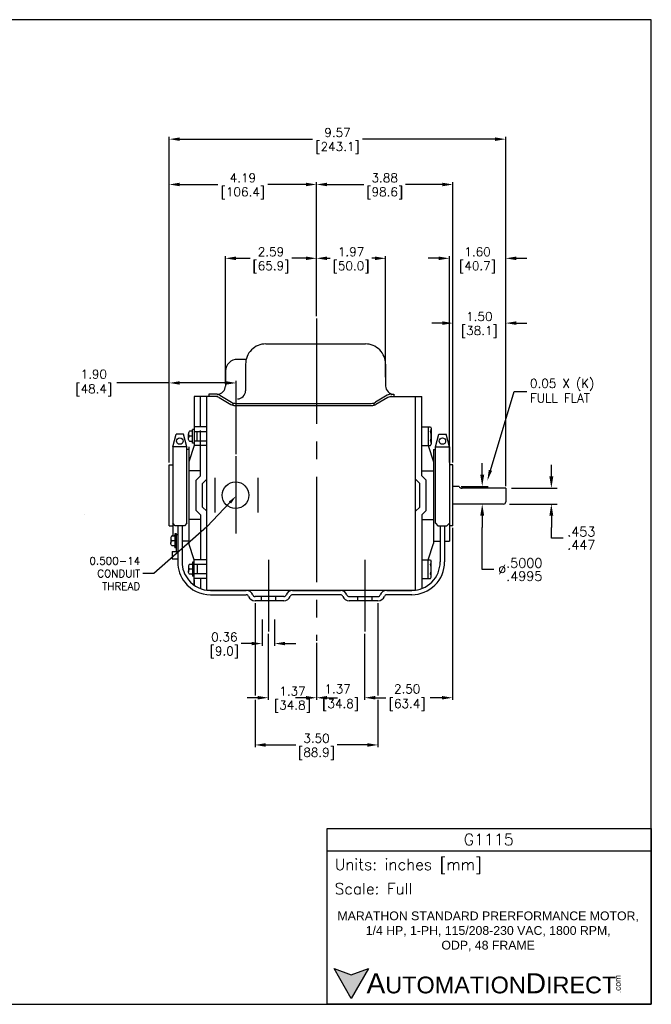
# Model space of a CAD drawing. Extents: x 897.4 to 937.4, y -8.5 to 19.5.
# Tile 2 of 2: x 919.4 to 937.4, y -8.5 to 19.5. Entities that reach past the tile are written whole.
import ezdxf
from ezdxf import colors
from ezdxf.entities.mleader import LeaderData, LeaderLine
from ezdxf.math import Vec2, Vec3

# ---------------------------------------------------------------- set-up
doc = ezdxf.new("R2010")
doc.units = 0
doc.header["$LTSCALE"] = 4
doc.header["$MEASUREMENT"] = 0
doc.linetypes.add('CENTER2', pattern=[1.125, 0.75, -0.125, 0.125, -0.125])
doc.layers.get('0').update_dxf_attribs({"linetype": 'CONTINUOUS'})
doc.layers.get('DEFPOINTS').update_dxf_attribs({"linetype": 'CONTINUOUS'})
for name, color, linetype in [('CENTER', 40, 'CENTER2'), ('DIMENSIONS', 140, 'CONTINUOUS'), ('DIMENSIONS @ 1', 140, 'CONTINUOUS'), ('TEXT', 140, 'CONTINUOUS')]:
    doc.layers.add(name, color=color, linetype=linetype)
doc.styles.add('\\M+2ABAC\\M+2A6A11', font='txt')
doc.styles.add('ROMANS', font='romans.shx')
doc.styles.get("Standard").update_dxf_attribs({"font": 'romans.shx'})
doc.dimstyles.get("Standard").update_dxf_attribs({"dimtxt": 0.25, "dimasz": 0.3, "dimexe": 0.0625, "dimexo": 0.0625, "dimgap": 0.0625, "dimtad": 0, "dimtih": 1, "dimtoh": 1, "dimzin": 0, "dimdsep": 46, "dimtxsty": 'Standard', "dimcen": 0, "dimadec": 0, "dimazin": 0, "dimtfac": 1, "dimtofl": 0, "dimtmove": 0, "dimatfit": 3, "dimfxl": 0, "dimtolj": 1, "dimtzin": 0, "dimarcsym": 0})
doc.dimstyles.new('STANDARD - A-B', dxfattribs={"dimtxt": 0.125, "dimasz": 0.125, "dimexe": 0.0625, "dimexo": 0.0625, "dimgap": 0.045, "dimtad": 0, "dimtih": 1, "dimtoh": 1, "dimdec": 4, "dimzin": 4, "dimdsep": 46, "dimtxsty": 'Standard', "dimcen": 0, "dimclrd": 256, "dimclre": 256, "dimclrt": 256, "dimaunit": 1, "dimazin": 1, "dimtm": 1e-09, "dimtfac": 1, "dimtdec": 4, "dimtofl": 0, "dimtmove": 0, "dimatfit": 2, "dimfxl": 0, "dimtolj": 1, "dimtzin": 4, "dimlwd": -1, "dimlwe": -1, "dimarcsym": 0})

# ---------------------------------------------------------------- blocks, each defined once
blk = doc.blocks.new('*D95')
at = {"layer": 'DEFPOINTS', "color": 0}
for p in [(926.512, 2.067), (927.883, 1.804), (927.883, 0.184)]:
    blk.add_point(p, dxfattribs=at)
at = {"layer": 'DIMENSIONS', "color": 0, "lineweight": -2}
for p, q in [((926.512, 2.004), (926.512, 0.121)), ((927.883, 1.742), (927.883, 0.121)), ((926.212, 0.184), (925.912, 0.184)), ((928.183, 0.184), (928.483, 0.184))]:
    blk.add_line(p, q, dxfattribs=at)
at = {"layer": 'DIMENSIONS', "color": 0}
for points in [[(926.212, 0.234), (926.212, 0.134), (926.512, 0.184)], [(928.183, 0.234), (928.183, 0.134), (927.883, 0.184)]]:
    blk.add_solid(points, dxfattribs=at)
at = {"layer": 'DIMENSIONS', "color": 0, "char_height": 0.25, "attachment_point": 5}
for s, insert in [('\\A1;1.37', (927.198, 0.371)), ('\\A1;[34.8]', (927.198, -0.069))]:
    blk.add_mtext(s, dxfattribs=dict(at, insert=insert))
blk = doc.blocks.new('*D96')
at = {"layer": 'DEFPOINTS', "color": 0}
for p in [(931.751, 5.076), (929.253, 2.067), (931.751, 0.184)]:
    blk.add_point(p, dxfattribs=at)
at = {"layer": 'DIMENSIONS', "color": 0, "lineweight": -2}
for p, q in [((931.751, 5.013), (931.751, 0.121)), ((929.253, 2.004), (929.253, 0.121)), ((929.553, 0.184), (929.636, 0.184)), ((931.451, 0.184), (931.118, 0.184))]:
    blk.add_line(p, q, dxfattribs=at)
at = {"layer": 'DIMENSIONS', "color": 0}
for points in [[(929.553, 0.234), (929.553, 0.134), (929.253, 0.184)], [(931.451, 0.234), (931.451, 0.134), (931.751, 0.184)]]:
    blk.add_solid(points, dxfattribs=at)
at = {"layer": 'DIMENSIONS', "color": 0, "insert": (930.377, 0.184), "char_height": 0.25, "attachment_point": 5}
blk.add_mtext('\\A1; 2.50\\P [63.4]', dxfattribs=at)
blk = doc.blocks.new('*D90')
at = {"layer": 'DEFPOINTS', "color": 0}
for p in [(927.883, 12.68), (927.883, 10.97), (925.29, 9.047)]:
    blk.add_point(p, dxfattribs=at)
at = {"layer": 'DIMENSIONS', "color": 0, "lineweight": -2}
for p, q in [((925.29, 9.11), (925.29, 12.742)), ((925.59, 12.68), (925.994, 12.68)), ((927.583, 12.68), (927.178, 12.68)), ((927.883, 11.033), (927.883, 12.742))]:
    blk.add_line(p, q, dxfattribs=at)
at = {"layer": 'DIMENSIONS', "color": 0}
for points in [[(925.59, 12.73), (925.59, 12.63), (925.29, 12.68)], [(927.583, 12.73), (927.583, 12.63), (927.883, 12.68)]]:
    blk.add_solid(points, dxfattribs=at)
at = {"layer": 'DIMENSIONS', "color": 0, "char_height": 0.25, "attachment_point": 5}
for s, insert in [('\\A1;2.59', (926.586, 12.867)), ('\\A1;[65.9]', (926.586, 12.427))]:
    blk.add_mtext(s, dxfattribs=dict(at, insert=insert))
blk = doc.blocks.new('*D88')
at = {"layer": 'DEFPOINTS', "color": 0}
for p in [(923.694, 9.136), (925.598, 7.053), (923.694, 6.809)]:
    blk.add_point(p, dxfattribs=at)
at = {"layer": 'DIMENSIONS', "color": 0, "lineweight": -2}
for p, q in [((923.694, 9.136), (922.201, 9.136)), ((923.694, 6.872), (923.694, 9.199)), ((925.298, 9.136), (923.994, 9.136)), ((925.598, 7.115), (925.598, 9.199))]:
    blk.add_line(p, q, dxfattribs=at)
at = {"layer": 'DIMENSIONS', "color": 0}
for points in [[(923.994, 9.186), (923.994, 9.086), (923.694, 9.136)], [(925.298, 9.186), (925.298, 9.086), (925.598, 9.136)]]:
    blk.add_solid(points, dxfattribs=at)
at = {"layer": 'DIMENSIONS', "color": 0, "insert": (921.46, 9.136), "char_height": 0.25, "attachment_point": 5}
blk.add_mtext('\\A1; 1.90\\P [48.4]', dxfattribs=at)
blk = doc.blocks.new('*D91')
at = {"layer": 'DEFPOINTS', "color": 0}
for p in [(929.85, 12.68), (927.883, 10.97), (929.85, 9.237)]:
    blk.add_point(p, dxfattribs=at)
at = {"layer": 'DIMENSIONS', "color": 0, "lineweight": -2}
for p, q in [((927.883, 11.033), (927.883, 12.742)), ((928.183, 12.68), (928.274, 12.68)), ((929.55, 12.68), (929.459, 12.68)), ((929.85, 9.3), (929.85, 12.742))]:
    blk.add_line(p, q, dxfattribs=at)
at = {"layer": 'DIMENSIONS', "color": 0}
for points in [[(928.183, 12.73), (928.183, 12.63), (927.883, 12.68)], [(929.55, 12.73), (929.55, 12.63), (929.85, 12.68)]]:
    blk.add_solid(points, dxfattribs=at)
at = {"layer": 'DIMENSIONS', "color": 0, "char_height": 0.25, "attachment_point": 5}
for s, insert in [('\\A1;1.97', (928.866, 12.867)), ('\\A1;[50.0]', (928.866, 12.427))]:
    blk.add_mtext(s, dxfattribs=dict(at, insert=insert))
blk = doc.blocks.new('*D93')
at = {"layer": 'DEFPOINTS', "color": 0}
for p in [(933.266, 12.68), (931.663, 6.809), (933.266, 6.143)]:
    blk.add_point(p, dxfattribs=at)
at = {"layer": 'DIMENSIONS', "color": 0, "lineweight": -2}
for p, q in [((931.363, 12.68), (931.063, 12.68)), ((931.663, 6.872), (931.663, 12.742)), ((933.266, 6.205), (933.266, 12.742)), ((933.566, 12.68), (933.866, 12.68))]:
    blk.add_line(p, q, dxfattribs=at)
at = {"layer": 'DIMENSIONS', "color": 0}
for points in [[(931.363, 12.73), (931.363, 12.63), (931.663, 12.68)], [(933.566, 12.73), (933.566, 12.63), (933.266, 12.68)]]:
    blk.add_solid(points, dxfattribs=at)
at = {"layer": 'DIMENSIONS', "color": 0, "char_height": 0.25, "attachment_point": 5}
for s, insert in [('\\A1;1.60', (932.465, 12.867)), ('\\A1;[40.7]', (932.465, 12.427))]:
    blk.add_mtext(s, dxfattribs=dict(at, insert=insert))
blk = doc.blocks.new('*D92')
at = {"layer": 'DEFPOINTS', "color": 0}
for p in [(933.266, 10.837), (931.766, 6.809), (933.266, 6.143)]:
    blk.add_point(p, dxfattribs=at)
at = {"layer": 'DIMENSIONS', "color": 0, "lineweight": -2}
for p, q in [((931.466, 10.837), (931.166, 10.837)), ((931.766, 6.872), (931.766, 10.9)), ((933.266, 6.205), (933.266, 10.9)), ((933.566, 10.837), (933.866, 10.837))]:
    blk.add_line(p, q, dxfattribs=at)
at = {"layer": 'DIMENSIONS', "color": 0}
for points in [[(931.466, 10.887), (931.466, 10.787), (931.766, 10.837)], [(933.566, 10.887), (933.566, 10.787), (933.266, 10.837)]]:
    blk.add_solid(points, dxfattribs=at)
at = {"layer": 'DIMENSIONS', "color": 0, "char_height": 0.25, "attachment_point": 5}
for s, insert in [('\\A1;1.50', (932.516, 11.025)), ('\\A1;[38.1]', (932.516, 10.584))]:
    blk.add_mtext(s, dxfattribs=dict(at, insert=insert))
blk = doc.blocks.new('*D94')
at = {"layer": 'DEFPOINTS', "color": 0}
for p in [(931.766, 14.78), (927.883, 10.97), (931.766, 6.809)]:
    blk.add_point(p, dxfattribs=at)
at = {"layer": 'DIMENSIONS', "color": 0, "lineweight": -2}
for p, q in [((927.883, 11.033), (927.883, 14.843)), ((931.766, 6.872), (931.766, 14.843)), ((928.183, 14.78), (929.232, 14.78)), ((931.466, 14.78), (930.417, 14.78))]:
    blk.add_line(p, q, dxfattribs=at)
at = {"layer": 'DIMENSIONS', "color": 0}
for points in [[(928.183, 14.83), (928.183, 14.73), (927.883, 14.78)], [(931.466, 14.83), (931.466, 14.73), (931.766, 14.78)]]:
    blk.add_solid(points, dxfattribs=at)
at = {"layer": 'DIMENSIONS', "color": 0, "char_height": 0.25, "attachment_point": 5}
for s, insert in [('\\A1;3.88', (929.824, 14.968)), ('\\A1;[98.6]', (929.824, 14.527))]:
    blk.add_mtext(s, dxfattribs=dict(at, insert=insert))
blk = doc.blocks.new('*D97')
at = {"layer": 'DEFPOINTS', "color": 0}
for p in [(929.253, 2.067), (927.883, 1.804), (929.253, 0.184)]:
    blk.add_point(p, dxfattribs=at)
at = {"layer": 'DIMENSIONS', "color": 0, "lineweight": -2}
for p, q in [((929.253, 2.004), (929.253, 0.121)), ((927.883, 1.742), (927.883, 0.121)), ((927.583, 0.184), (927.283, 0.184)), ((929.553, 0.184), (929.853, 0.184))]:
    blk.add_line(p, q, dxfattribs=at)
at = {"layer": 'DIMENSIONS', "color": 0}
for points in [[(927.583, 0.234), (927.583, 0.134), (927.883, 0.184)], [(929.553, 0.234), (929.553, 0.134), (929.253, 0.184)]]:
    blk.add_solid(points, dxfattribs=at)
at = {"layer": 'DIMENSIONS', "color": 0, "insert": (928.483, 0.184), "char_height": 0.25, "attachment_point": 5}
blk.add_mtext('\\A1;1.37\\P [34.8]', dxfattribs=at)
blk = doc.blocks.new('*D89')
at = {"layer": 'DEFPOINTS', "color": 0}
for p in [(923.694, 14.78), (927.883, 10.97), (923.694, 6.809)]:
    blk.add_point(p, dxfattribs=at)
at = {"layer": 'DIMENSIONS', "color": 0, "lineweight": -2}
for p, q in [((923.694, 6.872), (923.694, 14.843)), ((927.883, 11.033), (927.883, 14.843)), ((923.994, 14.78), (925.077, 14.78)), ((927.583, 14.78), (926.5, 14.78))]:
    blk.add_line(p, q, dxfattribs=at)
at = {"layer": 'DIMENSIONS', "color": 0}
for points in [[(923.994, 14.83), (923.994, 14.73), (923.694, 14.78)], [(927.583, 14.83), (927.583, 14.73), (927.883, 14.78)]]:
    blk.add_solid(points, dxfattribs=at)
at = {"layer": 'DIMENSIONS', "color": 0, "char_height": 0.25, "attachment_point": 5}
for s, insert in [('\\A1;4.19', (925.788, 14.968)), ('\\A1;[106.4]', (925.788, 14.527))]:
    blk.add_mtext(s, dxfattribs=dict(at, insert=insert))
blk = doc.blocks.new('*D98')
at = {"layer": 'DEFPOINTS', "color": 0}
for p in [(926.335, 2.469), (926.69, 2.469), (926.335, 1.725)]:
    blk.add_point(p, dxfattribs=at)
at = {"layer": 'DIMENSIONS', "color": 0, "lineweight": -2}
for p, q in [((926.335, 2.406), (926.335, 1.662)), ((926.69, 2.406), (926.69, 1.662)), ((926.035, 1.725), (925.735, 1.725)), ((926.99, 1.725), (927.29, 1.725))]:
    blk.add_line(p, q, dxfattribs=at)
at = {"layer": 'DIMENSIONS', "color": 0}
for points in [[(926.035, 1.775), (926.035, 1.675), (926.335, 1.725)], [(926.99, 1.775), (926.99, 1.675), (926.69, 1.725)]]:
    blk.add_solid(points, dxfattribs=at)
at = {"layer": 'DIMENSIONS', "color": 0, "char_height": 0.25, "attachment_point": 5}
for s, insert in [('\\A1;0.36', (925.261, 1.912)), ('\\A1;[9.0]', (925.261, 1.472))]:
    blk.add_mtext(s, dxfattribs=dict(at, insert=insert))
blk = doc.blocks.new('*D99')
at = {"layer": 'DEFPOINTS', "color": 0}
for p in [(926.133, 2.94), (929.632, 2.94), (929.632, -1.158)]:
    blk.add_point(p, dxfattribs=at)
at = {"layer": 'DIMENSIONS', "color": 0, "lineweight": -2}
for p, q in [((926.133, 2.877), (926.133, 0.246)), ((929.632, 2.877), (929.632, 0.246)), ((926.133, 0.121), (926.133, -1.22)), ((929.632, 0.121), (929.632, -1.22)), ((926.433, -1.158), (927.29, -1.158)), ((929.332, -1.158), (928.475, -1.158))]:
    blk.add_line(p, q, dxfattribs=at)
at = {"layer": 'DIMENSIONS', "color": 0}
for points in [[(926.433, -1.108), (926.433, -1.208), (926.133, -1.158)], [(929.332, -1.108), (929.332, -1.208), (929.632, -1.158)]]:
    blk.add_solid(points, dxfattribs=at)
at = {"layer": 'DIMENSIONS', "color": 0, "char_height": 0.25, "attachment_point": 5}
for s, insert in [('\\A1;3.50', (927.883, -0.97)), ('\\A1;[88.9]', (927.883, -1.411))]:
    blk.add_mtext(s, dxfattribs=dict(at, insert=insert))
blk = doc.blocks.new('*D74')
at = {"layer": 'DEFPOINTS', "color": 0}
for p in [(933.266, 6.143), (933.206, 5.693), (934.565, 5.693)]:
    blk.add_point(p, dxfattribs=at)
at = {"layer": 'DIMENSIONS'}
for p, q in [((934.565, 6.476), (934.565, 6.809)), ((933.433, 6.143), (934.732, 6.143)), ((933.373, 5.693), (934.732, 5.693)), ((934.565, 5.359), (934.565, 5.026)), ((934.565, 4.72), (934.565, 5.026)), ((934.898, 4.72), (934.565, 4.72))]:
    blk.add_line(p, q, dxfattribs=at)
for points in [[(934.509, 6.476), (934.621, 6.476), (934.565, 6.143)], [(934.509, 5.359), (934.621, 5.359), (934.565, 5.693)]]:
    blk.add_solid(points, dxfattribs=at)
at = {"layer": 'DIMENSIONS', "insert": (935.418, 4.72), "char_height": 0.33333, "attachment_point": 5}
blk.add_mtext('\\A1;{\\H0.8x;\\S.453^ .447;}', dxfattribs=at)
blk = doc.blocks.new('*D75')
at = {"layer": 'DEFPOINTS', "color": 0}
for p in [(931.83, 6.193), (932.598, 5.693), (932.598, 5.693)]:
    blk.add_point(p, dxfattribs=at)
at = {"layer": 'DIMENSIONS'}
for p, q in [((932.598, 6.526), (932.598, 6.859)), ((931.996, 6.193), (932.765, 6.193)), ((932.598, 5.359), (932.598, 5.026)), ((932.598, 3.829), (932.598, 5.026)), ((932.932, 3.829), (932.598, 3.829))]:
    blk.add_line(p, q, dxfattribs=at)
for points in [[(932.543, 6.526), (932.654, 6.526), (932.598, 6.193)], [(932.543, 5.359), (932.654, 5.359), (932.598, 5.693)]]:
    blk.add_solid(points, dxfattribs=at)
at = {"layer": 'DIMENSIONS', "insert": (933.68, 3.829), "char_height": 0.33333, "attachment_point": 5}
blk.add_mtext('\\A1;{\\H0.8x;%%C\\S.5000^ .4995;}', dxfattribs=at)
blk = doc.blocks.new('*D80')
at = {"layer": 'DEFPOINTS', "color": 0}
for p in [(933.266, 16.069), (923.694, 6.809), (933.266, 6.143)]:
    blk.add_point(p, dxfattribs=at)
at = {"layer": 'DIMENSIONS', "color": 0, "lineweight": -2}
for p, q in [((923.694, 6.872), (923.694, 16.132)), ((923.994, 16.069), (927.769, 16.069)), ((932.966, 16.069), (929.191, 16.069)), ((933.266, 6.205), (933.266, 16.132))]:
    blk.add_line(p, q, dxfattribs=at)
at = {"layer": 'DIMENSIONS', "color": 0}
for points in [[(923.994, 16.119), (923.994, 16.019), (923.694, 16.069)], [(932.966, 16.119), (932.966, 16.019), (933.266, 16.069)]]:
    blk.add_solid(points, dxfattribs=at)
at = {"layer": 'DIMENSIONS', "color": 0, "char_height": 0.25, "attachment_point": 5}
for s, insert in [('\\A1;9.57', (928.48, 16.257)), ('\\A1;[243.1]', (928.48, 15.816))]:
    blk.add_mtext(s, dxfattribs=dict(at, insert=insert))

msp = doc.modelspace()

# ---------------------------------------------------------------- hatches: boundary and pattern name
at = {"layer": 'TEXT'}
msp.add_hatch(color=256, dxfattribs=at).paths.add_polyline_path([(929.36413, -7.5143), (928.87304, -7.69305), (928.38194, -7.5143), (928.87304, -8.36491)])

# ---------------------------------------------------------------- linework, layer by layer
for p, q in [((926.44238, 10.24538), (929.27223, 10.24538)), ((925.8817, 9.80748), (925.63641, 9.80748)), ((925.86448, 9.66748), (925.86448, 8.91166)), ((929.85013, 9.66748), (929.85013, 9.04462)), ((925.28967, 9.4773), (925.28967, 9.0473)), ((924.40022, 8.75339), (924.40022, 7.354)), ((925.07375, 8.75339), (924.40022, 8.75339)), ((924.57794, 7.88568), (924.57794, 8.75339)), ((924.76287, 3.24351), (924.76287, 8.75339)), ((924.82156, 8.81612), (924.82156, 8.75339)), ((925.05851, 8.81612), (924.82156, 8.81612)), ((925.11075, 8.72159), (925.44562, 8.52507)), ((925.1278, 8.78433), (925.46267, 8.5878)), ((929.89332, 8.78433), (929.55846, 8.5878)), ((929.91037, 8.72159), (929.5755, 8.52507)), ((929.98737, 8.75338), (930.88185, 8.75339)), ((930.01032, 8.81612), (930.08127, 8.81612)), ((930.08127, 8.81613), (930.08127, 8.75339)), ((930.69692, 3.24351), (930.70039, 8.75339)), ((930.88185, 6.49484), (930.88185, 8.75339)), ((925.502, 8.50137), (925.51906, 8.56409)), ((925.56262, 8.49327), (929.46076, 8.49327)), ((925.57967, 8.556), (929.4416, 8.556)), ((929.50208, 8.56409), (929.51913, 8.50137)), ((924.76287, 7.88568), (924.40022, 7.88568)), ((930.88185, 7.88566), (931.12455, 7.88566)), ((931.05957, 7.88566), (931.05957, 7.354)), ((931.12455, 7.88566), (931.14767, 7.84563)), ((931.14767, 7.84563), (931.14767, 7.39403)), ((923.79662, 7.32359), (923.89176, 7.67859)), ((924.09909, 7.67859), (923.89176, 7.67859)), ((924.19422, 7.32359), (924.09909, 7.67859)), ((924.2364, 7.54847), (924.2364, 7.69121)), ((924.33465, 7.76258), (924.27108, 7.76258)), ((924.35198, 7.61984), (924.27108, 7.61984)), ((924.35198, 7.42277), (924.35198, 7.8169)), ((924.39821, 7.8169), (924.35198, 7.8169)), ((924.40022, 7.75275), (924.76287, 7.75275)), ((924.48548, 7.48692), (924.48548, 7.75275)), ((924.57794, 6.49484), (924.57794, 7.78027)), ((931.26557, 7.32359), (931.36069, 7.67859)), ((931.36069, 7.67859), (931.56803, 7.67859)), ((931.66316, 7.32359), (931.56803, 7.67859)), ((923.79662, 7.32359), (923.79662, 4.7908)), ((924.19422, 7.32359), (923.79662, 7.32359)), ((924.19422, 5.14505), (924.19422, 7.32359)), ((924.40022, 7.354), (924.24854, 6.89169)), ((924.24854, 7.31796), (924.24854, 4.56715)), ((924.27108, 7.4771), (924.33753, 7.4771)), ((924.39821, 7.42277), (924.35198, 7.42277)), ((924.40022, 7.48692), (924.76287, 7.48692)), ((924.76287, 7.354), (924.40022, 7.354)), ((930.88185, 7.354), (931.12455, 7.354)), ((931.05957, 7.354), (931.21124, 6.89169)), ((931.12455, 7.354), (931.14767, 7.39403)), ((931.26557, 7.32359), (931.66316, 7.32359)), ((931.26557, 5.14505), (931.26557, 7.32359)), ((931.66316, 7.32359), (931.66316, 4.63939)), ((924.24854, 7.24573), (924.19422, 7.24573)), ((931.21124, 7.24573), (931.26557, 7.24573)), ((931.21124, 7.24573), (931.21124, 4.56715)), ((923.69376, 5.07571), (923.69376, 6.80941)), ((923.69376, 6.80941), (923.79662, 6.80941)), ((931.76602, 6.80941), (931.66316, 6.80941)), ((931.76602, 5.07571), (931.76602, 6.80941)), ((924.57794, 6.63604), (924.24854, 6.63604)), ((924.57794, 6.49484), (924.45658, 6.37348)), ((930.88185, 6.63604), (931.21124, 6.63604)), ((930.88185, 6.49484), (931.0032, 6.37348)), ((924.45658, 5.51162), (924.45658, 6.37348)), ((924.76287, 6.3991), (924.64151, 6.27775)), ((924.64151, 5.60738), (924.64151, 6.27775)), ((930.69692, 6.3991), (930.81827, 6.27775)), ((930.81827, 5.60738), (930.81827, 6.27775)), ((931.0032, 5.51162), (931.0032, 6.37348)), ((931.76602, 5.60806), (931.76602, 6.27706)), ((931.93942, 6.19256), (931.76602, 6.19256)), ((933.26602, 6.14256), (932.01602, 6.14256)), ((933.26602, 6.14256), (933.26602, 5.75256)), ((924.76287, 5.48601), (924.64151, 5.60738)), ((930.69692, 5.48601), (930.81827, 5.60738)), ((933.20602, 5.69256), (931.76602, 5.69256)), ((924.57794, 5.39026), (924.45658, 5.51162)), ((924.57794, 5.39026), (924.57794, 4.10484)), ((930.88185, 5.39026), (931.0032, 5.51162)), ((930.88185, 5.39026), (930.88185, 3.29001)), ((923.69376, 5.07571), (923.79662, 5.07571)), ((923.86597, 5.07571), (923.79662, 5.14505)), ((924.12487, 5.07571), (923.86597, 5.07571)), ((923.93359, 5.07571), (923.93359, 4.04593)), ((924.05726, 5.07571), (924.05726, 4.04593)), ((924.19422, 5.14505), (924.12487, 5.07571)), ((924.57794, 5.24907), (924.24854, 5.24907)), ((930.88185, 5.24907), (931.21124, 5.24907)), ((931.26557, 5.14505), (931.33492, 5.07571)), ((931.33492, 5.07571), (931.59382, 5.07571)), ((931.40252, 5.07571), (931.40252, 4.04593)), ((931.52619, 5.07571), (931.52619, 4.04593)), ((931.59382, 5.07571), (931.66316, 5.14505)), ((931.76602, 5.07571), (931.66316, 5.07571)), ((923.77177, 4.7908), (923.83534, 4.7908)), ((923.89891, 4.84513), (923.85268, 4.84513)), ((923.85268, 4.84513), (923.85268, 4.451)), ((923.89891, 4.34593), (923.89891, 4.84513)), ((923.89891, 4.82952), (923.93358, 4.82952)), ((923.7371, 4.71943), (923.7371, 4.57669)), ((923.85268, 4.64806), (923.77177, 4.64806)), ((923.83534, 4.50532), (923.77177, 4.50532)), ((924.24854, 4.63939), (924.05726, 4.63939)), ((924.40022, 4.10484), (924.24854, 4.56715)), ((931.05957, 4.10483), (931.21124, 4.56715)), ((931.21124, 4.63939), (931.40252, 4.63939)), ((931.52619, 4.63939), (931.66316, 4.63939)), ((923.77177, 4.34593), (923.93358, 4.34593)), ((923.77177, 4.34593), (923.77177, 4.135)), ((923.89891, 4.451), (923.85268, 4.451)), ((923.77177, 4.135), (923.93358, 4.135)), ((924.27108, 3.98174), (924.33753, 3.98174)), ((924.39821, 4.03607), (924.35198, 4.03607)), ((924.35198, 4.03607), (924.35198, 3.64194)), ((924.76287, 4.10484), (924.40022, 4.10484)), ((924.40022, 3.38463), (924.40022, 4.10484)), ((924.76287, 3.97192), (924.40022, 3.97192)), ((924.48548, 3.97192), (924.48548, 3.70609)), ((930.88185, 4.10483), (931.12455, 4.10483)), ((931.05957, 3.57316), (931.05957, 4.10483)), ((931.12455, 4.10483), (931.14767, 4.06479)), ((931.14767, 3.6132), (931.14767, 4.06479)), ((924.2364, 3.91037), (924.2364, 3.76763)), ((924.35198, 3.839), (924.27108, 3.839)), ((924.33465, 3.69626), (924.27108, 3.69626)), ((924.39821, 3.64194), (924.35198, 3.64194)), ((924.76287, 3.70609), (924.40022, 3.70609)), ((924.76287, 3.57316), (924.40022, 3.57316)), ((924.40022, 3.53687), (924.40022, 3.38463)), ((924.57794, 3.57316), (924.57794, 3.29002)), ((930.88185, 3.57316), (931.12455, 3.57316)), ((931.12455, 3.57316), (931.14767, 3.6132)), ((924.76287, 3.24351), (930.69692, 3.24351)), ((924.86633, 3.23687), (925.88624, 3.23687)), ((924.86633, 3.1132), (925.88624, 3.11319)), ((927.19827, 3.23687), (928.56759, 3.23687)), ((928.56746, 3.11319), (927.19827, 3.11319)), ((929.87922, 3.23687), (930.59346, 3.23687)), ((930.59346, 3.11319), (929.87922, 3.11319)), ((926.95146, 3.0635), (926.13255, 3.0635)), ((926.95146, 2.93982), (926.13305, 2.93983)), ((926.30711, 3.0635), (926.30711, 2.93982)), ((926.71743, 3.0635), (926.71743, 2.93982)), ((928.814, 3.0635), (929.63241, 3.0635)), ((929.63241, 2.93982), (928.814, 2.93982)), ((929.04805, 3.0635), (929.04805, 2.93982)), ((929.45838, 3.0635), (929.45838, 2.93982))]:
    msp.add_line(p, q)
for centre, radius in [((923.99542, 7.48376), 0.09246), ((931.46436, 7.48376), 0.09246), ((925.5802, 5.94256), 0.3791)]:
    msp.add_circle(centre, radius)
for centre, radius, start, end in [((926.44238, 9.66748), 0.5779, 90.000034, 180.000068), ((929.27223, 9.66748), 0.5779, 0, 90.000034), ((925.63671, 9.45999), 0.34748, 90.050255, 177.145571), ((925.05851, 9.04729), 0.23116, 270.000109, 0.000137), ((930.08127, 9.04729), 0.23116, 180.000068, 270.000109), ((924.99375, 8.52222), 0.23116, 59.592789, 90.000034), ((925.0108, 8.58496), 0.23116, 59.592789, 90.000034), ((925.63334, 8.91433), 0.23116, 270.000109, 0.000137), ((930.01032, 8.58496), 0.23116, 90.000034, 120.407211), ((930.02737, 8.52222), 0.23116, 90.000034, 120.407211), ((925.56262, 8.72442), 0.23116, 239.59298, 270.000109), ((925.57967, 8.78716), 0.23116, 239.59298, 270.000109), ((929.44145, 8.78716), 0.23116, 270.000109, 300.407211), ((929.4585, 8.72442), 0.23116, 270.000109, 300.407211), ((924.33465, 7.77992), 0.01734, 269.999966, 0), ((930.75399, 7.61985), 0.39369, 340.268386, 19.731614), ((931.04059, 7.81921), 0.10709, 321.642011, 0.000137), ((924.33465, 7.45976), 0.01734, 0, 90.000034), ((931.04059, 7.42045), 0.10709, 0, 38.358016), ((932.02602, 6.24256), 0.1, 210.000205, 270.000001), ((933.20602, 5.75256), 0.06, 270.000001, 0), ((923.83534, 4.80814), 0.01734, 269.999966, 0), ((923.83534, 4.48798), 0.01734, 0, 90.000034), ((924.86633, 4.04593), 0.93273, 180.00007, 218.32383), ((924.86633, 4.04593), 0.80906, 180.00007, 219.30741), ((924.33465, 3.99908), 0.01734, 269.999966, 0), ((930.59346, 4.04593), 0.93273, 270.000109, 0.000137), ((930.59346, 4.04593), 0.80906, 270.000109, 0.000137), ((930.75399, 3.83901), 0.39369, 340.268386, 19.731614), ((931.04059, 4.03837), 0.10709, 321.642011, 0.000137), ((924.33465, 3.67892), 0.01734, 0, 90.000034), ((931.04059, 3.63962), 0.10709, 0, 38.358016), ((924.86633, 4.04593), 0.93273, 218.32383, 270.000002), ((924.86633, 4.04593), 0.80906, 219.30741, 270.000002), ((925.88624, 3.04385), 0.19302, 19.8288, 90.000034), ((925.88624, 3.04385), 0.06935, 19.829528, 90.000034), ((926.13305, 3.13284), 0.06935, 199.827186, 270.000109), ((926.95146, 3.13284), 0.06935, 270.000109, 340.172196), ((927.19827, 3.04385), 0.19302, 90.000034, 160.171214), ((927.19827, 3.04385), 0.06935, 90.000034, 160.170482), ((928.56719, 3.04385), 0.19302, 19.8288, 90.000034), ((928.56719, 3.04385), 0.06935, 19.829528, 90.000034), ((928.814, 3.13284), 0.06935, 199.827804, 270.000109), ((929.63241, 3.13284), 0.06935, 270.000109, 340.172196), ((929.87922, 3.04385), 0.19302, 90.000034, 160.171214), ((929.87922, 3.04385), 0.06935, 90.000034, 160.1711), ((926.13305, 3.13284), 0.19302, 199.828184, 270.000109), ((926.95146, 3.13284), 0.19302, 270.000109, 340.171816), ((928.814, 3.13284), 0.19302, 199.828184, 270.000109), ((929.63241, 3.13284), 0.19302, 270.000109, 340.171816)]:
    msp.add_arc(centre, radius, start, end)
for points in [[(924.27108, 7.76258), (924.25952, 7.74829), (924.2364, 7.71976), (924.2364, 7.69121), (924.2364, 7.66266), (924.25952, 7.63411), (924.27108, 7.61984)], [(924.27108, 7.47709), (924.25952, 7.49137), (924.2364, 7.51992), (924.2364, 7.54847), (924.2364, 7.57701), (924.25952, 7.60556), (924.27108, 7.61984)], [(923.77177, 4.7908), (923.76021, 4.77653), (923.7371, 4.74798), (923.7371, 4.71943), (923.7371, 4.69089), (923.76021, 4.66234), (923.77177, 4.64806)], [(923.77177, 4.50532), (923.76021, 4.51961), (923.7371, 4.54814), (923.7371, 4.57669), (923.7371, 4.60524), (923.76021, 4.63379), (923.77177, 4.64806)], [(924.27108, 3.98174), (924.25952, 3.96747), (924.2364, 3.93892), (924.2364, 3.91037), (924.2364, 3.88183), (924.25952, 3.85328), (924.27108, 3.839)], [(924.27108, 3.69626), (924.25952, 3.71055), (924.2364, 3.73908), (924.2364, 3.76763), (924.2364, 3.79618), (924.25952, 3.82473), (924.27108, 3.839)]]:
    msp.add_open_spline(points, degree=3, knots=[0, 0, 0, 0, 1, 1, 1, 2, 2, 2, 2])
at = {"layer": 'CENTER'}
for p, q in [((927.88274, 10.97028), (927.88274, 1.80447)), ((925.59822, 4.85803), (925.59822, 7.05267)), ((924.98564, 6.43496), (924.98564, 5.45015)), ((926.21079, 6.43496), (926.21079, 5.45015)), ((926.51227, 4.10982), (926.51227, 2.47521)), ((929.25322, 4.10982), (929.25322, 2.47521)), ((926.51227, 3.48147), (926.51227, 2.06671)), ((929.25322, 3.48147), (929.25322, 2.06671))]:
    msp.add_line(p, q, dxfattribs=at)
at = {"layer": 'DEFPOINTS'}
msp.add_lwpolyline([(897.40933, -8.5339), (937.40933, -8.5339), (937.40933, 19.4661), (897.40933, 19.4661)], close=True, dxfattribs=at)
at = {"layer": 'TEXT'}
for p, q in [((921.27786, 5.39677), (921.27786, 5.39677)), ((921.27786, 5.39677), (921.27786, 5.39677)), ((928.1848, -4.16859), (937.40933, -4.16859))]:
    msp.add_line(p, q, dxfattribs=at)
for points in [[(928.1848, -8.5339), (928.1848, -3.53274), (937.40933, -3.53274), (937.40933, -8.5339)], [(929.36413, -7.5143), (928.87304, -8.36491), (928.38194, -7.5143), (928.87304, -7.69305)]]:
    msp.add_lwpolyline(points, close=True, dxfattribs=at)

# ---------------------------------------------------------------- texts
for s, insert, char_height, width, attachment_point, style in [('G1115', (932.78275, -3.84628), 0.32884, 6.1898885, 5, 'ROMANS'), (' Units: inches [mm]', (928.1848, -4.61053), 0.3179258, 9.2245261, 4, 'ROMANS'), (' Scale: Full', (928.1848, -5.24638), 0.3179258, 9.2245261, 4, 'ROMANS'), ('{\\fArial|b0|i0|c0|p34;     \\H1.2x;A\\H0.8333x;UTOMATION\\H1.2x;D\\H0.8333x;IRECT}', (928.38194, -7.9396), 0.4768887, 8.0783371, 4, '\\M+2ABAC\\M+2A6A11')]:
    msp.add_mtext(s, dxfattribs=dict(at, insert=insert, char_height=char_height, width=width, attachment_point=attachment_point, style=style))
at = {"layer": 'TEXT', "insert": (932.76671, -6.45856), "char_height": 0.25, "width": 8.8960384, "attachment_point": 5}
msp.add_mtext('\\A1;{\\fArial|b0|i0|c0|p34;MARATHON STANDARD PRERFORMANCE MOTOR, 1/4 HP, 1-PH, 115/208-230 VAC, 1800 RPM, \\PODP, 48 FRAME}', dxfattribs=at)
at = {"layer": 'TEXT', "insert": (936.36904, -8.21918), "char_height": 0.1716799, "width": 0.508746, "attachment_point": 1, "rotation": 90, "style": '\\M+2ABAC\\M+2A6A11'}
msp.add_mtext('{\\fArial|b0|i0|c0|p34;.com}', dxfattribs=at)

# ---------------------------------------------------------------- dimensions: what is measured, and where the dimension line sits
at = {"layer": 'DIMENSIONS'}
for base, p1, p2, text, override, picture, middle in [((932.59837, 5.69256), (931.82972, 6.19256), (932.59837, 5.69256), '{\\H0.8x;%%C<>}', {"dimscale": 2.66667, "dimgap": 0.045, "dimtol": 0, "dimlim": 1, "dimtm": 0.0005, "dimtmove": 1}, '*D75', (932.95705, 3.82927)), ((934.56503, 5.69254), (933.26602, 6.14256), (933.20602, 5.69256), '{\\H0.8x;<>}', {"dimscale": 2.66667, "dimgap": 0.045, "dimtol": 0, "dimlim": 1, "dimtp": 0.003, "dimtm": 0.003, "dimtdec": 3, "dimtmove": 1}, '*D74', (934.92356, 4.72018))]:
    dim = msp.add_linear_dim(base=base, p1=p1, p2=p2, angle=89.999351, text=text, dimstyle='STANDARD - A-B', override=override, dxfattribs=at)
    dim.commit()
    dim.dimension.update_dxf_attribs({"geometry": picture, "text_midpoint": middle, "dimtype": 160})
at = {"layer": 'DIMENSIONS @ 1'}
for base, p1, p2, picture, middle in [((933.26602, 16.06903), (923.69376, 6.80941), (933.26602, 6.14256), '*D80', (928.47989, 16.06903)), ((923.69376, 14.7801), (927.88274, 10.97028), (923.69376, 6.80941), '*D89', (925.78825, 14.7801)), ((931.76602, 14.7801), (927.88274, 10.97028), (931.76602, 6.80941), '*D94', (929.82438, 14.7801)), ((927.88274, 12.67976), (925.28967, 9.0473), (927.88274, 10.97028), '*D90', (926.5862, 12.67976)), ((929.85013, 12.67976), (927.88274, 10.97028), (929.85013, 9.23748), '*D91', (928.86643, 12.67976)), ((933.26602, 12.67976), (931.66316, 6.80941), (933.26602, 6.14256), '*D93', (932.46459, 12.67976)), ((933.26602, 10.83747), (931.76602, 6.80941), (933.26602, 6.14256), '*D92', (932.51602, 10.83747)), ((929.63241, -1.1576), (926.13305, 2.93983), (929.63241, 2.93982), '*D99', (927.88273, -1.1576)), ((926.3347, 1.72477), (926.68983, 2.46884), (926.3347, 2.46884), '*D98', (925.26149, 1.72477)), ((927.88274, 0.18392), (926.51227, 2.06671), (927.88274, 1.80447), '*D95', (927.1975, 0.18392))]:
    dim = msp.add_linear_dim(base=base, p1=p1, p2=p2, dimstyle='Standard', override={"dimscale": 1, "dimpost": '\\X', "dimtix": 0, "dimtofl": 0, "dimtmove": 0, "dimatfit": 3}, dxfattribs=at)
    dim.commit()
    dim.dimension.update_dxf_attribs({"geometry": picture, "text_midpoint": middle})
for base, p1, p2, picture, middle in [((923.69376, 9.13638), (925.59822, 7.05267), (923.69376, 6.80941), '*D88', (921.4595, 9.13638)), ((931.75117, 0.18392), (929.25322, 2.06671), (931.75117, 5.07571), '*D96', (930.3774, 0.18392))]:
    dim = msp.add_linear_dim(base=base, p1=p1, p2=p2, text=' <>', dimstyle='Standard', override={"dimscale": 1, "dimpost": '\\X', "dimtix": 0, "dimtofl": 0, "dimtmove": 0, "dimatfit": 3}, dxfattribs=at)
    dim.commit()
    dim.dimension.update_dxf_attribs({"geometry": picture, "text_midpoint": middle, "dimtype": 128})
dim = msp.add_linear_dim(base=(929.25322, 0.18392), p1=(927.88274, 1.80447), p2=(929.25322, 2.06671), dimstyle='Standard', override={"dimscale": 1, "dimpost": '\\X', "dimtix": 0, "dimtofl": 0, "dimtmove": 0, "dimatfit": 3}, dxfattribs=at)
dim.commit()
dim.dimension.update_dxf_attribs({"geometry": '*D97', "text_midpoint": (928.48274, 0.18392), "dimtype": 128})

# ---------------------------------------------------------------- leaders
at = {"layer": 'TEXT'}
ml = msp.add_multileader_mtext('Standard', dxfattribs=at)
ml.set_content('0.05 X (K) \\PFULL FLAT', color=256)
ml.set_leader_properties()
ml.build(insert=Vec2(0, 0))
ml.multileader.update_dxf_attribs({"text_left_attachment_type": 2, "text_right_attachment_type": 2, "dogleg_length": 0.36, "arrow_head_size": 0.3})
ctx = ml.context
ctx.base_point, ctx.char_height, ctx.arrow_head_size, ctx.landing_gap_size, ctx.plane_origin = Vec3(933.86657, 8.89189), 0.25, 0.3, 0.09, Vec3(933.39608, 6.36216)
ctx.left_attachment, ctx.right_attachment = 2, 2
notes = []
notes.append((ctx, [(0, (1, 1, 0), (933.50657, 8.89189), (1, 0), 0.36, [(0, [(932.74484, 6.36216)], 0, [])])]))
ctx.mtext.insert, ctx.mtext.flow_direction = Vec3(933.95657, 9.24903), 5
ml = msp.add_multileader_mtext('Standard', dxfattribs=at)
ml.set_content('0.500-14\\PCONDUIT\\PTHREAD', color=256)
ml.set_leader_properties()
ml.build(insert=Vec2(0, 0))
ml.multileader.update_dxf_attribs({"text_left_attachment_type": 2, "text_right_attachment_type": 2, "dogleg_length": 0.36, "arrow_head_size": 0.25965})
ctx = ml.context
ctx.base_point, ctx.char_height, ctx.arrow_head_size, ctx.landing_gap_size, ctx.plane_origin = Vec3(921.2339, 3.71582), 0.216375, 0.25965, 0.0779, Vec3(926.07043, 5.602)
ctx.left_attachment, ctx.right_attachment, ctx.text_align_type = 2, 2, 2
notes.append((ctx, [(1, (1, 1, 0), (923.25711, 3.71582), (-1, 0), 0.31158, [(0, [(925.59822, 5.92256), (924.75875, 5.04237)], 0, [])])]))
ctx.mtext.insert, ctx.mtext.alignment, ctx.mtext.flow_direction = Vec3(922.86763, 4.18464), 3, 5
for ctx, leaders in notes:
    for number, flags, end, landing, length, lines in leaders:
        leader = LeaderData()
        leader.index, (leader.has_last_leader_line, leader.has_dogleg_vector, leader.attachment_direction) = number, flags
        leader.last_leader_point, leader.dogleg_vector, leader.dogleg_length = Vec3(end), Vec3(landing), length
        for number, points, colour, breaks in lines:
            line = LeaderLine()
            line.index, line.vertices, line.color, line.breaks = number, Vec3.list(points), colors.encode_raw_color(colour), breaks
            leader.lines.append(line)
        ctx.leaders.append(leader)

doc.saveas('drawing.dxf')
